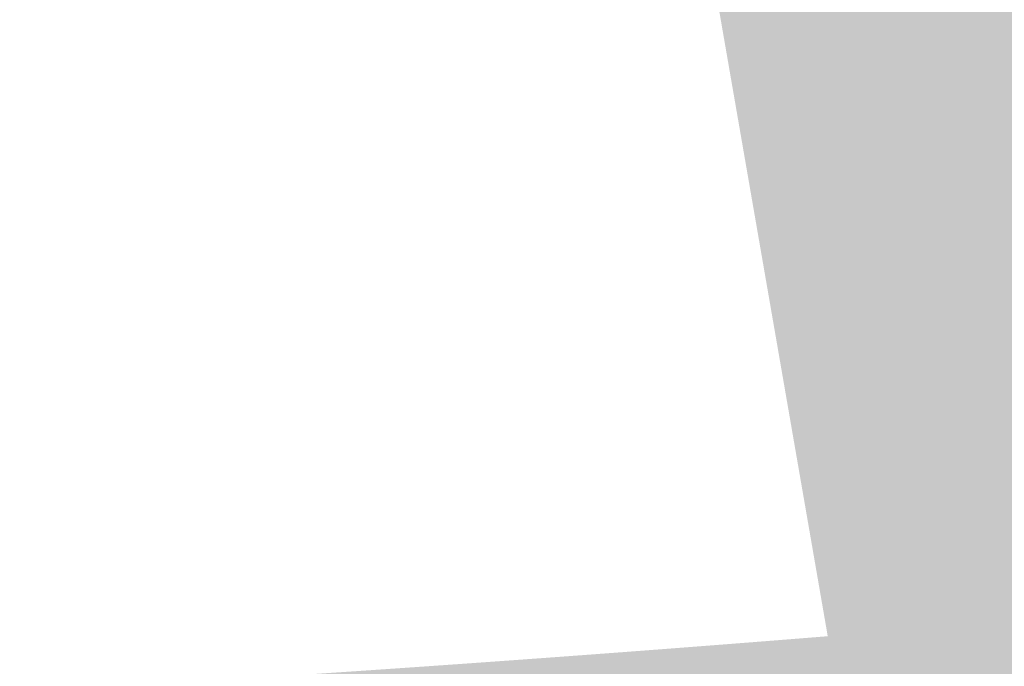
# Model space of a CAD drawing. Header units: metres. Extents: x -862 to 1262, y -354 to 644.
# Tile 241 of 256: x -174 to -153, y 412 to 426. Entities that reach past the tile are written whole.
import ezdxf

# ---------------------------------------------------------------- set-up
doc = ezdxf.new("R2010")
doc.units = ezdxf.units.M
doc.header["$LTSCALE"] = 0.5
doc.layers.add('BPR_Verkehr_220520', color=7, linetype='Continuous')

msp = doc.modelspace()

# ---------------------------------------------------------------- hatches: boundary and pattern name
at = {"layer": 'BPR_Verkehr_220520', "linetype": 'Continuous', "lineweight": 0, "true_color": 0xf7dcdc, "transparency": 33554687}
h = msp.add_hatch(color=254, dxfattribs=at)
edge = h.paths.add_edge_path()
edge.add_arc((-164.302480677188, 502.5690730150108), 1.999999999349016, 88.69792768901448, 189.841554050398, ccw=False)
edge.add_line((-164.2570336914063, 504.5685565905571), (-164.2570336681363, 504.5685565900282))
edge.add_arc((-162.4305361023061, 584.9270653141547), 80.37926360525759, 268.6979277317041, 270.9605563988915)
edge.add_line((-161.083051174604, 504.5590971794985), (-161.0830511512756, 504.5590971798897))
edge.add_line((-161.0830511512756, 504.5590971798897), (-161.1291523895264, 507.3087107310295))
edge.add_arc((-162.4305361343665, 584.9270651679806), 77.62926345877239, 260.4370348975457, 270.9605564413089, ccw=False)
edge.add_line((-175.3271930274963, 508.3765668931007), (-175.7840543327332, 505.6647819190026))
edge.add_arc((-162.4305363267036, 584.9270637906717), 80.37926206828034, 260.4370348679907, 262.450509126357)
edge.add_arc((-173.3851149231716, 502.2705543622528), 3.000000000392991, 9.8415540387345, 82.45050914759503, ccw=False)
edge.add_line((-170.4292623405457, 502.7833267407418), (-161.2022281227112, 449.594516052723))
edge.add_line((-161.2022281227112, 449.594516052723), (-160.2169439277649, 449.7654401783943))
edge.add_line((-160.2169439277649, 449.7654401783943), (-159.8750956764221, 447.7948717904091))
edge.add_line((-159.8750956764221, 447.7948717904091), (-160.8603798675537, 447.6239476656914))
edge.add_line((-160.8603798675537, 447.6239476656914), (-156.0435452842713, 419.85752815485))
edge.add_line((-156.0435452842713, 419.85752815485), (-155.058261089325, 420.0284522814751))
edge.add_line((-155.058261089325, 420.0284522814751), (-154.7164128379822, 418.0578838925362))
edge.add_line((-154.7164128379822, 418.0578838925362), (-155.7016970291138, 417.8869597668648))
edge.add_line((-155.7016970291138, 417.8869597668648), (-154.7751042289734, 412.5456585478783))
edge.add_line((-154.7751042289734, 412.5456585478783), (-154.7751039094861, 412.5456585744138))
edge.add_arc((-221.4101881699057, 1214.829471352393), 805.0463034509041, 274.7479034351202, 274.8902403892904)
edge.add_line((-152.7822392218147, 412.7136721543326), (-152.7822389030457, 412.7136721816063))
edge.add_line((-152.7822389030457, 412.7136721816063), (-152.7822382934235, 412.7136722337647))
edge.add_arc((-221.4101886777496, 1214.829469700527), 805.0463018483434, 274.8902405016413, 275.0336529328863)
edge.add_line((-150.7747441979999, 412.8879617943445), (-150.7747435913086, 412.8879618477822))
edge.add_line((-150.7747435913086, 412.8879618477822), (-164.5269935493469, 492.1621687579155))
edge.add_line((-164.5269935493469, 492.1621687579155), (-165.5122777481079, 491.9912446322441))
edge.add_line((-165.5122777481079, 491.9912446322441), (-166.0250501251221, 494.947097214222))
edge.add_line((-166.0250501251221, 494.947097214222), (-165.0397659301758, 495.1180213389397))
edge.add_line((-165.0397659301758, 495.1180213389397), (-166.2730490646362, 502.2272247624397))
at = {"layer": 'BPR_Verkehr_220520', "linetype": 'Continuous', "lineweight": 0, "true_color": 0xb8d2a6, "transparency": 33554687}
h = msp.add_hatch(color=9, dxfattribs=at)
edge = h.paths.add_edge_path()
edge.add_line((-172.3998307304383, 502.4414784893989), (-156.7765733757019, 412.3819362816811))
edge.add_line((-156.7765733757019, 412.3819362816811), (-156.7765729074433, 412.3819363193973))
edge.add_arc((-221.4101887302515, 1214.829470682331), 805.0463028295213, 274.6049815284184, 274.7479034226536)
edge.add_line((-154.7751046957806, 412.5456585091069), (-154.7751042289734, 412.5456585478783))
edge.add_line((-154.7751042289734, 412.5456585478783), (-155.7016970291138, 417.8869597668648))
edge.add_line((-155.7016970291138, 417.8869597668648), (-154.7164128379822, 418.0578838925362))
edge.add_line((-154.7164128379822, 418.0578838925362), (-155.058261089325, 420.0284522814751))
edge.add_line((-155.058261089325, 420.0284522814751), (-156.0435452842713, 419.85752815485))
edge.add_line((-156.0435452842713, 419.85752815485), (-160.8603798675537, 447.6239476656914))
edge.add_line((-160.8603798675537, 447.6239476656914), (-159.8750956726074, 447.7948717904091))
edge.add_line((-159.8750956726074, 447.7948717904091), (-160.2169439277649, 449.7654401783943))
edge.add_line((-160.2169439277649, 449.7654401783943), (-161.2022281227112, 449.594516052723))
edge.add_line((-161.2022281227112, 449.594516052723), (-170.4292623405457, 502.7833267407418))
edge.add_arc((-173.3851149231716, 502.2705543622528), 3.000000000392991, 9.84155403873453, 82.45050914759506)
edge.add_arc((-162.4305363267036, 584.9270637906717), 80.37926206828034, 260.4370348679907, 262.450509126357, ccw=False)
edge.add_line((-175.7840543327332, 505.6647819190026), (-176.1163171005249, 503.6925746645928))
edge.add_line((-176.1163171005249, 503.6925746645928), (-176.1163170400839, 503.6925746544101))
edge.add_arc((-162.4305361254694, 584.9270652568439), 82.37926354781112, 260.4370349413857, 262.450509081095)
edge.add_line((-173.2537324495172, 503.2618861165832), (-173.2537323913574, 503.2618861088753))
edge.add_arc((-173.3851149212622, 502.2705543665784), 0.9999999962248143, 9.841553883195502, 82.4505092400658, ccw=False)
h = msp.add_hatch(color=9, dxfattribs=at)
edge = h.paths.add_edge_path()
edge.add_arc((-164.7250308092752, 502.0795690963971), 0.4999999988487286, 88.41357582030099, 189.8415541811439, ccw=False)
edge.add_line((-164.7111884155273, 502.5793774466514), (-164.7111884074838, 502.5793774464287))
edge.add_arc((-162.4305360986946, 584.9270652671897), 82.37926355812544, 268.4135758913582, 270.9605564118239)
edge.add_line((-161.0495229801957, 502.5593782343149), (-161.0495229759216, 502.5593782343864))
edge.add_line((-161.0495229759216, 502.5593782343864), (-161.0830511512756, 504.5590971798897))
edge.add_line((-161.0830511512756, 504.5590971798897), (-161.083051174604, 504.5590971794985))
edge.add_arc((-162.4305361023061, 584.9270653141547), 80.37926360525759, 268.6979277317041, 270.9605563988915, ccw=False)
edge.add_line((-164.2570336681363, 504.5685565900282), (-164.2570336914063, 504.5685565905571))
edge.add_arc((-164.302480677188, 502.5690730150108), 1.999999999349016, 88.69792768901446, 189.841554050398)
edge.add_line((-166.2730490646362, 502.2272247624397), (-165.0397659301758, 495.1180213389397))
edge.add_line((-165.0397659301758, 495.1180213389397), (-166.0250501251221, 494.947097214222))
edge.add_line((-166.0250501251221, 494.947097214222), (-165.5122777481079, 491.9912446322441))
edge.add_line((-165.5122777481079, 491.9912446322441), (-164.5269935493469, 492.1621687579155))
edge.add_line((-164.5269935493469, 492.1621687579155), (-150.7747435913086, 412.8879618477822))
edge.add_line((-150.7747435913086, 412.8879618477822), (-150.7747428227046, 412.887961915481))
edge.add_arc((-221.4101884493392, 1214.829469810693), 805.0463019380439, 275.0336530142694, 275.1050712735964)
edge.add_line((-149.7751908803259, 412.9766308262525), (-149.7751901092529, 412.9766308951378))
edge.add_line((-149.7751901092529, 412.9766308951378), (-165.2176729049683, 501.994107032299))
at = {"layer": 'BPR_Verkehr_220520', "linetype": 'Continuous', "lineweight": 0, "true_color": 0xece5cf, "transparency": 33554687}
h = msp.add_hatch(color=254, dxfattribs=at)
h.paths.add_polyline_path([(100.9420818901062, 453.5207706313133), (-18.49337688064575, 432.8012886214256), (-18.49351623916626, 432.801264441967), (-22.1258922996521, 432.1710820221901), (-25.75826929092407, 431.5409050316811), (-29.39064723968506, 430.910733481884), (-33.02302611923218, 430.2805673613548), (-36.65540594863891, 429.6504066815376), (-40.28778672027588, 429.020251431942), (-43.92016843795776, 428.3901016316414), (-47.55255109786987, 427.7599572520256), (-47.55282653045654, 427.7599094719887), (-48.41418775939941, 427.610482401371), (-49.27554906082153, 427.4610557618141), (-50.1369104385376, 427.311629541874), (-50.99827188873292, 427.1622037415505), (-51.85963340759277, 427.0127783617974), (-52.72099501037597, 426.8633534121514), (-53.58235667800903, 426.713928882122), (-54.44371686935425, 426.5644958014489), (-54.44386178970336, 426.5644706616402), (-57.55042835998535, 426.0255581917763), (-60.65699562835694, 425.4866497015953), (-63.76356357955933, 424.9477451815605), (-66.87013221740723, 424.4088446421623), (-69.97670154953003, 423.8699480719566), (-73.08327157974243, 423.3310554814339), (-76.18984228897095, 422.7921668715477), (-79.29641368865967, 422.2532822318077), (-79.29638306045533, 422.253287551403), (-79.66606871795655, 422.1892435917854), (-80.03578158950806, 422.1253568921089), (-80.40552193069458, 422.0616294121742), (-80.77528968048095, 421.998061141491), (-81.14508477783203, 421.9346521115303), (-81.51490713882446, 421.8714023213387), (-81.8847566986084, 421.8083117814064), (-82.25463339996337, 421.7453805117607), (-83.11655651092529, 421.5993684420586), (-83.97862556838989, 421.4542205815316), (-84.8408398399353, 421.3099378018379), (-85.70319845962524, 421.1665202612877), (-86.56570053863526, 421.0239681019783), (-87.42834523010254, 420.8822814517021), (-88.29113166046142, 420.7414604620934), (-89.15405895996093, 420.6015052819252), (-92.76842073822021, 420.024950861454), (-96.38517247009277, 419.4635837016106), (-100.0042503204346, 418.9174137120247), (-103.6255904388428, 418.386450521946), (-107.2491289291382, 417.870703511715), (-110.8748018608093, 417.3701817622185), (-114.5025452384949, 416.8848941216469), (-118.1322950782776, 416.4148491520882), (-118.8763359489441, 416.3204110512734), (-119.6204578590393, 416.2266136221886), (-120.3646602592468, 416.1334569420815), (-121.1089425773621, 416.0409410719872), (-121.8533042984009, 415.9490660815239), (-122.5977448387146, 415.8578320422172), (-123.3422636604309, 415.7672390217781), (-124.0868597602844, 415.6772833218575), (-125.9147653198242, 415.4592147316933), (-127.7431276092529, 415.2450084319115), (-129.571938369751, 415.0346653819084), (-131.4011894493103, 414.8281865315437), (-133.23087266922, 414.6255728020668), (-135.0609798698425, 414.4268250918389), (-136.8915028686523, 414.2319442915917), (-138.7224333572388, 414.0409312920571), (-140.2280051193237, 413.8868992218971), (-141.7338639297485, 413.7356977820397), (-143.2400043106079, 413.587327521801), (-144.7464209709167, 413.441788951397), (-146.2531085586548, 413.2990826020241), (-147.7600617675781, 413.1592089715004), (-149.2672752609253, 413.0221685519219), (-150.7747435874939, 412.8879618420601), (-151.2746946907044, 412.8440835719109), (-151.7746729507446, 412.8005159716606), (-152.2746782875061, 412.7572601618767), (-152.7747105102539, 412.7143161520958), (-153.2747693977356, 412.6716839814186), (-153.7748547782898, 412.6293636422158), (-154.274966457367, 412.5873551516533), (-154.7751042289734, 412.5456585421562), (-155.6850390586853, 412.4706018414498), (-156.5950585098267, 412.3965771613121), (-157.5051613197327, 412.3235846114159), (-158.4153463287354, 412.2516242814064), (-159.3256123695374, 412.1806962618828), (-160.2359582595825, 412.1108006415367), (-161.1463828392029, 412.0419375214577), (-162.0568850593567, 411.9741069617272), (-162.9288021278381, 411.9101242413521), (-163.8007881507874, 411.8470882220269), (-164.6728421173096, 411.7849992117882), (-165.5449629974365, 411.7238572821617), (-166.4171497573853, 411.6636625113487), (-167.2894013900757, 411.6044149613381), (-168.1617168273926, 411.5461147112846), (-169.0340950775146, 411.48876182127), (-175.1633663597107, 411.1126173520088), (-181.2953285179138, 410.7832374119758), (-187.4296247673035, 410.5006411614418), (-193.5658981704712, 410.2648450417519), (-199.7037916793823, 410.0758627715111), (-205.8429481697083, 409.9337053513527), (-211.9830104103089, 409.8383810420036), (-218.1236210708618, 409.7898765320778), (-218.343997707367, 409.7890070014), (-218.5643743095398, 409.7881978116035), (-218.7847511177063, 409.7874489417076), (-219.0051281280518, 409.7867604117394), (-219.2255053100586, 409.7861321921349), (-219.4458826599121, 409.7855643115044), (-219.6662601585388, 409.7850567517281), (-219.8866381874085, 409.784609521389), (-220.5406026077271, 409.7836547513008), (-221.1945674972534, 409.7832656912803), (-221.8485324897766, 409.7834423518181), (-222.5024970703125, 409.7841847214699), (-223.1564607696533, 409.7854928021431), (-223.8104230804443, 409.7873666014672), (-224.4643835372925, 409.7898061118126), (-225.1183416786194, 409.7928113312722), (-228.9075975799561, 409.82136272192), (-232.6966627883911, 409.8689049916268), (-236.4854421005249, 409.9354393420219), (-240.273840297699, 410.0209641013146), (-244.061762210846, 410.1254771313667), (-247.8491126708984, 410.2489758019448), (-251.6357965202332, 410.3914570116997), (-255.4217185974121, 410.5529171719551), (-256.2950095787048, 410.5928597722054), (-257.1682540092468, 410.6338122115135), (-258.0414505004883, 410.6757744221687), (-258.9145978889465, 410.7187463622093), (-259.7876949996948, 410.7627279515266), (-260.6607406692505, 410.8077191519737), (-261.533733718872, 410.8537199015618), (-262.406672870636, 410.9007301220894), (-264.3910762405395, 411.0113622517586), (-266.3751818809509, 411.1272112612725), (-268.3589760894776, 411.2482763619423), (-270.3424451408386, 411.374556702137), (-272.3255753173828, 411.5060514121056), (-274.3083529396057, 411.6427595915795), (-276.2907642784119, 411.7846802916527), (-278.2727957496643, 411.9318109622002), (-279.8211113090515, 412.5346090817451), (-285.7571113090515, 416.0956090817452), (-286.7181113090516, 422.9516090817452), (-285.3815351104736, 427.3703539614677), (-291.5062642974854, 428.8212963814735), (-291.5061966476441, 428.8212799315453), (-291.6527099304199, 428.2187392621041), (-291.9390557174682, 426.7417666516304), (-292.0854100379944, 425.2444282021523), (-292.0904788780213, 423.739962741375), (-291.9542174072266, 422.2416721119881), (-291.6778304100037, 420.7628035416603), (-291.2637615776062, 419.3164325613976), (-290.7156719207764, 417.9153473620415), (-290.0384074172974, 416.571935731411), (-289.844257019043, 416.2375664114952), (-289.6420836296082, 415.9079861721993), (-289.4320053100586, 415.5833874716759), (-289.2141447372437, 415.2639598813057), (-288.98862915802, 414.9498899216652), (-288.7555902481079, 414.6413610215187), (-288.5151641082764, 414.3385533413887), (-288.2674924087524, 414.0416426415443), (-288.2340510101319, 414.0026508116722), (-288.2004846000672, 413.9637665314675), (-288.1667935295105, 413.9249902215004), (-288.1329781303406, 413.8863222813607), (-288.0990387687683, 413.8477631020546), (-288.0649757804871, 413.8093130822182), (-288.0307895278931, 413.7709726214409), (-287.9964805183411, 413.7327419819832), (-288.0052841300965, 413.7256521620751), (-287.9090490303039, 413.6047955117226), (-287.8141534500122, 413.4828842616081), (-287.7206089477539, 413.3599332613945), (-287.6284268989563, 413.2359574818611), (-287.5376185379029, 413.1109720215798), (-287.4481949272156, 412.9849920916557), (-287.3601669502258, 412.8580330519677), (-287.2735448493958, 412.7301106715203), (-286.3135642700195, 411.4584714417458), (-285.215317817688, 410.3041393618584), (-283.9930246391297, 409.2820693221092), (-282.6625161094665, 408.4054993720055), (-281.2410252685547, 407.6857830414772), (-279.7469635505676, 407.1322422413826), (-278.1996823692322, 406.752046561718), (-276.6192224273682, 406.5501203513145), (-276.3361240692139, 406.5302812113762), (-276.053018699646, 406.5105421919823), (-275.7699063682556, 406.4909033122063), (-275.486787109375, 406.4713645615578), (-275.2036609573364, 406.4519259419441), (-274.9205279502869, 406.4325874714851), (-274.6373881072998, 406.4133491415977), (-274.3542415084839, 406.394210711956), (-274.2422692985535, 407.0797655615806), (-274.1498231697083, 407.4358508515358), (-273.9937208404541, 407.7689798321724), (-273.7792417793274, 408.0678804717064), (-273.5136430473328, 408.3224392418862), (-273.2059113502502, 408.5240429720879), (-272.8664590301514, 408.6658702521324), (-272.5067716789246, 408.7431222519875), (-272.1390195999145, 408.7531851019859), (-271.1266957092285, 408.6881924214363), (-270.1142902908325, 408.6244834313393), (-269.1018048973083, 408.5620582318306), (-268.0892411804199, 408.5009169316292), (-267.076600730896, 408.4410596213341), (-266.0638852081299, 408.3824863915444), (-265.0510962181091, 408.3251973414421), (-264.0382353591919, 408.2691925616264), (-262.7913978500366, 408.2020185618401), (-261.5444569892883, 408.1367910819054), (-260.2974158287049, 408.0735102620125), (-259.0502773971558, 408.0121762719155), (-257.8030447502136, 407.952789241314), (-256.5557208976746, 407.8953493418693), (-255.3083088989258, 407.8398566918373), (-254.0608120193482, 407.7863061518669), (-250.6372017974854, 407.6493727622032), (-247.2130364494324, 407.5271036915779), (-243.7883788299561, 407.4195011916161), (-240.363291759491, 407.3265672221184), (-236.9378380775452, 407.2483034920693), (-233.5120806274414, 407.1847114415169), (-230.0860822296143, 407.1357922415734), (-226.6599057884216, 407.1015467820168), (-224.7546390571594, 407.0888549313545), (-222.8493475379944, 407.0806968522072), (-220.9440419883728, 407.0770768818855), (-219.0387332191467, 407.0779950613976), (-217.1334320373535, 407.0834513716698), (-215.2281492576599, 407.0934457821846), (-213.3228956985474, 407.1079782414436), (-211.4176821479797, 407.1270486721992), (-206.9301035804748, 407.1898998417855), (-202.4429482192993, 407.277925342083), (-197.9563572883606, 407.3911224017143), (-193.470471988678, 407.5294874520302), (-188.9854335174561, 407.6930161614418), (-184.5013830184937, 407.8817033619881), (-180.0184616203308, 408.0955431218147), (-175.5368103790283, 408.3345287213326), (-174.6959996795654, 408.3821771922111), (-173.8552394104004, 408.4307075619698), (-173.014530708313, 408.4801231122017), (-172.1738745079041, 408.5304237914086), (-171.3332717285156, 408.5816095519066), (-170.4927233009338, 408.6336803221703), (-169.6522301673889, 408.6866360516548), (-168.811793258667, 408.7404766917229), (-167.9399512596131, 408.7972681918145), (-167.068171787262, 408.8550118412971), (-166.1964559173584, 408.9137075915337), (-165.3248046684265, 408.9733553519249), (-164.4532190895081, 409.0339550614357), (-163.5817001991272, 409.0955066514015), (-162.7102490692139, 409.1580100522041), (-161.838866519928, 409.2214624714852), (-161.6415941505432, 406.7307537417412), (-161.5289015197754, 406.7386723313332), (-161.4162133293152, 406.7466537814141), (-161.3035296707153, 406.7546989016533), (-161.1908505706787, 406.762807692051), (-161.0781760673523, 406.7709801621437), (-160.9655061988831, 406.7792162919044), (-160.8528410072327, 406.7875161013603), (-160.7401805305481, 406.7958795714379), (-158.9928557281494, 406.9280088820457), (-157.2458236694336, 407.063953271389), (-155.4990926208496, 407.2037121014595), (-153.7526709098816, 407.3472846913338), (-152.006566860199, 407.4946703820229), (-150.2607887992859, 407.6458684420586), (-148.5153450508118, 407.800878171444), (-146.7702438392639, 407.9596988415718), (-146.3425934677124, 407.9991816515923), (-145.914960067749, 408.0388477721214), (-145.4873437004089, 408.0786971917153), (-145.0597444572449, 408.1187299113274), (-144.6321624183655, 408.1589459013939), (-144.2045976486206, 408.199345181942), (-143.777050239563, 408.2399277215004), (-143.349520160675, 408.2806923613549), (-143.5873537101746, 410.7693536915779), (-141.102328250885, 411.0099705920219), (-138.6179113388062, 411.2567909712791), (-136.1341184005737, 411.5098132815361), (-133.6509648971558, 411.769035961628), (-131.1684663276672, 412.0344573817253), (-128.686638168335, 412.3060758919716), (-126.2054958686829, 412.5838898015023), (-123.7250548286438, 412.8678973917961), (-122.9800265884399, 412.954435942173), (-122.2350623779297, 413.0415239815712), (-121.4901637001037, 413.1291707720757), (-120.7453309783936, 413.2173762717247), (-120.000564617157, 413.3061404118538), (-119.2558650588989, 413.3954631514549), (-118.5112327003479, 413.4853444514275), (-117.76666796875, 413.5757842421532), (-114.1209743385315, 414.0268149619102), (-110.476960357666, 414.4912207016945), (-106.8346770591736, 414.9690103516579), (-103.1941736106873, 415.4601774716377), (-99.55549911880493, 415.9647154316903), (-95.91870272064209, 416.4826174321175), (-92.28383348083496, 417.0138764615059), (-88.65094046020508, 417.5584853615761), (-87.78730702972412, 417.6899611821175), (-86.92378899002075, 417.8221913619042), (-86.06038678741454, 417.9551758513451), (-85.19710108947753, 418.0889145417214), (-84.33393255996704, 418.2234073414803), (-83.47088184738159, 418.3586541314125), (-82.60794960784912, 418.4946548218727), (-81.7451361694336, 418.6314093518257), (-79.99962268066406, 418.9104411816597), (-78.25460382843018, 419.1925498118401), (-76.51008638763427, 419.4777427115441), (-74.76607582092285, 419.7660189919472), (-73.02257757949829, 420.0573777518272), (-71.27959708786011, 420.3518180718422), (-69.53713982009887, 420.6493390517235), (-67.7952112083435, 420.9499397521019), (-47.066973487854, 424.5458429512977), (-47.40211130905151, 426.2666090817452), (-45.42511130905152, 426.6166090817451), (-45.11900102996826, 424.883774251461), (-36.10800188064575, 426.4469887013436), (-36.44311130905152, 428.1676090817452), (-34.46611130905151, 428.5176090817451), (-34.16002684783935, 426.7849204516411), (-25.00227674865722, 428.3735930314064), (-25.34311130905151, 430.1236090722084), (-23.36611130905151, 430.4736090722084), (-23.05481819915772, 428.7114351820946), (-14.31315475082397, 430.227925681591), (-14.63211130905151, 431.8656090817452), (-12.65511130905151, 432.2156090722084), (-12.36372256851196, 430.5661102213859), (69.11705868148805, 444.70127242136), (69.61051066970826, 441.7979485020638), (71.31224782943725, 441.9498589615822), (73.01560486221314, 442.0823767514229), (74.7203607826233, 442.1954846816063), (76.42629441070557, 442.28916807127), (78.1331844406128, 442.3634147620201), (79.8408094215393, 442.4182151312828), (81.54894781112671, 442.4535620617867), (83.25737796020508, 442.4694578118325), (84.72425880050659, 442.5421576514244), (86.17829384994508, 442.7490541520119), (87.60723151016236, 443.0884082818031), (88.99903169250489, 443.5573606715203), (90.34196718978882, 444.1519599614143), (91.62472254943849, 444.8671961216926), (92.83648939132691, 445.6970426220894), (93.96705744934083, 446.6345072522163), (94.77728121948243, 447.3208400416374), (95.63402949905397, 447.9481339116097), (96.53300929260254, 448.5132450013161), (97.46971562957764, 449.0133414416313), (98.43945450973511, 449.4459171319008), (99.4373663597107, 449.808804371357), (100.4584504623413, 450.1001846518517), (101.497589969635, 450.3185978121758)])
h.paths.add_polyline_path([(-156.5031113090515, 411.4416090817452), (-156.3351113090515, 409.6836090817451), (-158.3431113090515, 409.5356090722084), (-158.4701113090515, 411.3126090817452)])
h.paths.add_polyline_path([(-133.7491113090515, 413.2286090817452), (-133.5941113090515, 411.8606090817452), (-135.4651113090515, 411.6466090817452), (-135.5891113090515, 413.0236090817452)])
h.paths.add_polyline_path([(-112.4961113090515, 415.8186090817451), (-112.3324892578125, 414.4328101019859), (-113.961240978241, 414.2281855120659), (-114.0751113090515, 415.6126090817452)])
h.paths.add_polyline_path([(-101.5061113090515, 417.3186090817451), (-101.2902874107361, 415.9497259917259), (-102.9391113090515, 415.7226090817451), (-103.1171113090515, 417.0846090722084)])
h.paths.add_polyline_path([(-90.1871113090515, 419.4676090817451), (-89.87581686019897, 417.7054276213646), (-91.82211130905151, 417.3616090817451), (-92.1641113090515, 419.1176090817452)])
h.paths.add_polyline_path([(-78.96911130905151, 421.1486090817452), (-78.65781686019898, 419.3864276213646), (-80.60411130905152, 419.0426090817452), (-80.94611130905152, 420.7986090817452)])
h.paths.add_polyline_path([(-68.21711130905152, 422.8576090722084), (-67.90581686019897, 421.0954276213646), (-69.85211130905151, 420.7516090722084), (-70.19411130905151, 422.5076090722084)])
h.paths.add_polyline_path([(-57.47511130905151, 424.6286090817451), (-57.16381686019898, 422.8664276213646), (-59.11011130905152, 422.5226090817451), (-59.45211130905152, 424.2786090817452)])
h.paths.add_polyline_path([(4.213888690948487, 435.3066090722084), (4.525183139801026, 433.5444276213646), (2.578888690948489, 433.2006090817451), (2.236888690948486, 434.9566090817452)])
h.paths.add_polyline_path([(14.88888869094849, 437.1906090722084), (15.20018313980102, 435.4284276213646), (13.25388869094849, 435.0846090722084), (12.91188869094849, 436.8406090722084)])
h.paths.add_polyline_path([(37.18488869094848, 441.0706090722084), (37.49618313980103, 439.3084276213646), (35.54988869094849, 438.9646090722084), (35.20788869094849, 440.7206090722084)])
h.paths.add_polyline_path([(47.05888869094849, 442.8256090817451), (47.37018313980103, 441.0634276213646), (45.42388869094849, 440.7196090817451), (45.08188869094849, 442.4756090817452)])
h.paths.add_polyline_path([(57.74588869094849, 444.6676090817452), (58.05718313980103, 442.9054276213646), (56.11088869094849, 442.5616090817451), (55.76888869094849, 444.3176090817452)])
h.paths.add_polyline_path([(79.26588869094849, 448.3716090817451), (79.57718313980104, 446.6094276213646), (77.6308886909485, 446.2656090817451), (77.2888886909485, 448.0216090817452)])
h.paths.add_polyline_path([(89.95888869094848, 450.2146090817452), (90.2828886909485, 448.4906090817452), (88.34688869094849, 448.1396090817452), (88.00488869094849, 449.8846090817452)])
h = msp.add_hatch(color=254, dxfattribs=at)
edge = h.paths.add_edge_path()
edge.add_line((-169.0340950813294, 411.488761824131), (-168.8565485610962, 408.7375871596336))
edge.add_line((-168.8565485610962, 408.7375871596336), (-168.8565484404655, 408.7375871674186))
edge.add_arc((-220.3772183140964, 1207.076876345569), 800.0000000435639, 273.6924515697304, 274.1950999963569)
edge.add_line((-161.8548940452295, 409.2202867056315), (-161.8548939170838, 409.2202867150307))
edge.add_line((-161.8548939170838, 409.2202867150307), (-162.0568850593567, 411.9741069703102))
edge.add_line((-162.0568850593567, 411.9741069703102), (-162.0568851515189, 411.974106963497))
edge.add_arc((-221.4101884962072, 1214.829470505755), 805.046302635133, 273.7302825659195, 274.2280576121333, ccw=False)
edge.add_line((-169.0340949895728, 411.4887618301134), (-169.0340950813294, 411.488761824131))

doc.saveas('drawing.dxf')
